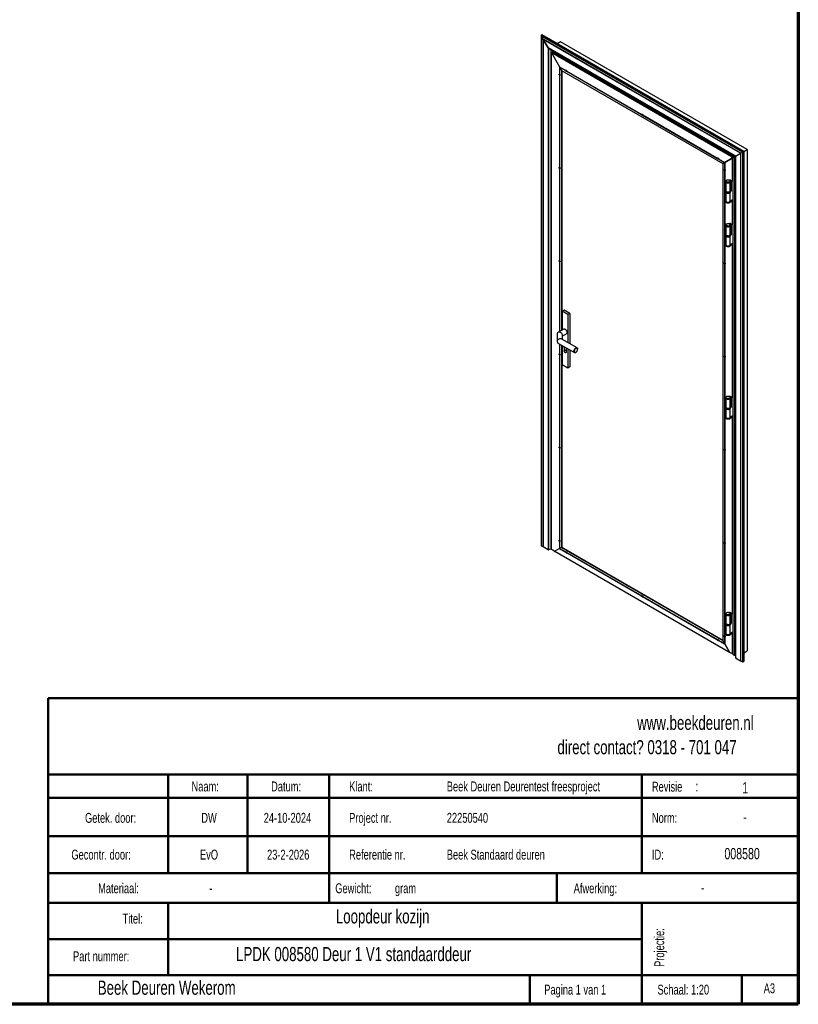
# Model space of a CAD drawing. Header units: millimetres. Extents: x 6 to 413, y 9 to 291.
# Tile 4 of 5: x 267 to 413, y 9 to 193. Entities that reach past the tile are written whole.
import ezdxf

# ---------------------------------------------------------------- set-up
doc = ezdxf.new("R2010")
doc.units = ezdxf.units.MM
doc.layers.add('FORMAT', color=7, linetype='Continuous')
doc.styles.add('SLDTEXTSTYLE0', font='TXT', dxfattribs={"width": 0.7})

# ---------------------------------------------------------------- blocks, each defined once
blk = doc.blocks.new('SW_NOTE_0')
at = {"color": 0, "linetype": 'Continuous', "lineweight": 0, "attachment_point": 1, "style": 'SLDTEXTSTYLE0'}
for s, insert, char_height in [('Revisie', (0, 2.39), 1.852), (':', (8.15, 2.44), 1.85)]:
    blk.add_mtext(s, dxfattribs=dict(at, insert=insert, char_height=char_height))
blk = doc.blocks.new('SW_NOTE_0_1')
at = {"color": 0, "linetype": 'Continuous', "lineweight": 0, "char_height": 1.852, "attachment_point": 1, "style": 'SLDTEXTSTYLE0'}
for s, insert in [('Gewicht:', (0, 2.39)), ('gram', (11.14, 2.39))]:
    blk.add_mtext(s, dxfattribs=dict(at, insert=insert))

msp = doc.modelspace()

# ---------------------------------------------------------------- linework, layer by layer
at = {"color": 7, "linetype": 'Continuous', "lineweight": 70}
for p, q in [((412.676, 290.847), (412.676, 8.797)), ((412.676, 8.797), (8.063, 8.797))]:
    msp.add_line(p, q, dxfattribs=at)
at = {"color": 7, "linetype": 'Continuous', "lineweight": 25}
for p, q in [((364.681, 189.596), (364.681, 94.409)), ((364.688, 189.621), (364.811, 189.796)), ((364.811, 189.796), (364.688, 189.621)), ((402.287, 167.916), (364.688, 189.621)), ((365.037, 188.955), (364.696, 189.547)), ((364.696, 189.547), (364.696, 94.389)), ((402.226, 167.881), (364.696, 189.547)), ((364.696, 189.547), (365.037, 188.955)), ((402.5, 168.039), (364.811, 189.796)), ((365.059, 188.943), (365.037, 188.955)), ((365.037, 188.955), (365.037, 94.191)), ((401.885, 167.684), (365.037, 188.955)), ((365.037, 188.955), (365.059, 188.943)), ((365.059, 188.918), (365.059, 188.943)), ((401.885, 167.684), (365.059, 188.943)), ((365.059, 188.943), (365.059, 188.918)), ((365.966, 187.347), (365.059, 188.918)), ((365.059, 188.918), (365.059, 94.179)), ((401.863, 167.671), (365.059, 188.918)), ((365.059, 188.918), (365.966, 187.347)), ((367.64, 188.163), (368.241, 188.51)), ((368.241, 188.51), (367.64, 188.163)), ((403.101, 168.386), (368.241, 188.51)), ((365.966, 187.347), (365.966, 93.655)), ((400.956, 167.147), (365.966, 187.347)), ((366.001, 187.31), (400.942, 167.139)), ((366.022, 187.297), (366.022, 93.65)), ((366.457, 187.047), (366.457, 93.767)), ((366.485, 187.03), (366.485, 93.764)), ((366.597, 186.581), (366.508, 186.53)), ((366.597, 186.581), (366.508, 186.53)), ((366.508, 186.53), (368.089, 183.793)), ((366.508, 186.53), (366.508, 93.791)), ((366.508, 186.53), (400.343, 166.998)), ((366.508, 186.53), (368.089, 183.793)), ((366.597, 186.581), (400.432, 167.049)), ((366.833, 186.661), (366.687, 186.913)), ((366.687, 186.913), (366.833, 186.661)), ((366.855, 186.648), (366.833, 186.661)), ((366.833, 186.661), (366.833, 186.444)), ((400.796, 167.055), (366.833, 186.661)), ((366.833, 186.661), (366.855, 186.648)), ((366.855, 186.624), (366.855, 186.648)), ((400.796, 167.055), (366.855, 186.648)), ((366.855, 186.648), (366.855, 186.624)), ((367.021, 186.336), (366.855, 186.624)), ((366.855, 186.624), (366.855, 186.432)), ((400.775, 167.042), (366.855, 186.624)), ((366.855, 186.624), (367.021, 186.336)), ((368.089, 183.793), (368.11, 183.781)), ((368.089, 183.793), (368.089, 182.457)), ((368.089, 183.793), (369.245, 183.125)), ((368.089, 183.793), (368.11, 183.781)), ((368.089, 182.246), (368.089, 165.052)), ((368.11, 183.781), (368.11, 183.756)), ((368.11, 183.781), (369.255, 183.119)), ((368.11, 183.781), (368.11, 183.756)), ((368.11, 183.756), (368.453, 183.162)), ((368.11, 183.756), (368.11, 182.445)), ((368.11, 183.756), (368.453, 183.162)), ((368.11, 183.756), (369.245, 183.101)), ((368.11, 182.234), (368.11, 182.245)), ((368.11, 182.234), (368.11, 165.04)), ((368.453, 183.162), (368.453, 134.604)), ((368.453, 183.162), (398.575, 165.773)), ((368.541, 183.111), (368.541, 134.655)), ((369.428, 183.02), (383.423, 174.941)), ((369.428, 182.995), (383.423, 174.916)), ((369.439, 183.013), (383.433, 174.935)), ((383.605, 174.835), (397.6, 166.756)), ((383.605, 174.811), (397.6, 166.732)), ((383.617, 174.829), (397.61, 166.75)), ((400.956, 167.147), (401.863, 167.671)), ((400.956, 167.147), (401.863, 167.671)), ((401.863, 167.671), (401.885, 167.684)), ((401.863, 167.671), (401.885, 167.684)), ((401.863, 167.671), (401.863, 72.932)), ((401.885, 167.684), (402.226, 167.881)), ((401.885, 167.684), (402.226, 167.881)), ((401.885, 167.684), (401.885, 72.92)), ((402.226, 167.881), (402.226, 72.723)), ((402.287, 167.916), (402.5, 168.039)), ((402.287, 167.916), (402.5, 168.039)), ((402.287, 167.916), (402.287, 72.718)), ((402.5, 168.039), (403.101, 168.386)), ((402.5, 168.039), (403.101, 168.386)), ((402.5, 168.039), (402.5, 72.789)), ((403.101, 168.386), (403.101, 74.769)), ((397.783, 166.651), (398.94, 165.983)), ((397.783, 166.626), (398.918, 165.971)), ((397.794, 166.644), (398.94, 165.983)), ((398.575, 165.773), (398.918, 165.971)), ((398.918, 165.971), (398.575, 165.773)), ((398.575, 165.773), (398.575, 76.708)), ((398.918, 165.971), (398.94, 165.983)), ((398.94, 165.983), (398.918, 165.971)), ((398.918, 165.971), (398.918, 164.659)), ((398.94, 165.983), (400.343, 166.793)), ((400.343, 166.793), (398.94, 165.983)), ((398.94, 165.983), (398.94, 165.983)), ((398.94, 165.983), (398.94, 164.647)), ((400.432, 167.049), (400.343, 166.998)), ((400.343, 166.793), (400.343, 166.998)), ((400.432, 166.844), (400.343, 166.793)), ((400.414, 166.834), (400.343, 166.793)), ((400.343, 166.793), (400.343, 162.486)), ((400.414, 166.834), (400.435, 166.846)), ((400.435, 166.846), (400.414, 166.834)), ((400.432, 166.844), (400.414, 166.834)), ((400.414, 166.834), (400.414, 162.527)), ((400.432, 166.844), (400.432, 167.049)), ((400.449, 166.855), (400.432, 166.865)), ((400.432, 166.848), (400.435, 166.846)), ((400.435, 166.846), (400.435, 74.177)), ((400.449, 166.855), (400.775, 167.042)), ((400.449, 166.855), (400.775, 167.042)), ((400.449, 166.855), (400.449, 74.157)), ((400.775, 167.042), (400.796, 167.055)), ((400.775, 167.042), (400.796, 167.055)), ((400.775, 167.042), (400.775, 73.969)), ((400.796, 167.055), (400.942, 167.139)), ((400.796, 167.055), (400.942, 167.139)), ((400.796, 167.055), (400.796, 73.957)), ((400.942, 167.139), (400.942, 73.476)), ((400.956, 167.147), (400.956, 73.456)), ((368.089, 164.842), (368.089, 147.648)), ((368.11, 164.829), (368.11, 164.841)), ((368.11, 164.829), (368.11, 147.636)), ((398.918, 164.448), (398.918, 147.255)), ((398.925, 164.652), (398.926, 164.66)), ((398.94, 164.448), (398.94, 164.436)), ((398.94, 164.436), (398.94, 147.243)), ((399.165, 162.486), (399.165, 162.364)), ((399.165, 162.364), (399.165, 160.629)), ((399.811, 162.669), (399.813, 162.67)), ((399.892, 162.716), (399.912, 162.727)), ((399.91, 162.603), (400.025, 162.67)), ((399.956, 162.71), (400.343, 162.486)), ((399.965, 162.364), (399.965, 162.486)), ((399.965, 160.629), (399.965, 162.364)), ((400.007, 162.578), (400.096, 162.629)), ((400.113, 162.517), (400.007, 162.578)), ((400.007, 162.578), (400.007, 160.68)), ((400.113, 162.517), (400.202, 162.568)), ((400.113, 162.517), (400.113, 160.618)), ((400.414, 162.527), (400.343, 162.486)), ((400.414, 163.017), (400.435, 163.029)), ((400.414, 162.894), (400.435, 162.906)), ((400.414, 162.813), (400.435, 162.825)), ((400.414, 162.69), (400.435, 162.702)), ((399.165, 160.629), (399.165, 160.465)), ((399.165, 160.465), (399.165, 158.73)), ((399.965, 160.655), (400.007, 160.68)), ((399.965, 160.465), (399.965, 160.629)), ((399.965, 160.533), (400.113, 160.618)), ((399.965, 158.73), (399.965, 160.465)), ((400.113, 160.618), (400.007, 160.68)), ((399.165, 158.73), (399.165, 158.608)), ((399.965, 158.798), (400.435, 159.069)), ((399.965, 158.608), (399.965, 158.73)), ((399.99, 158.812), (400.343, 158.608)), ((400.414, 158.648), (400.06, 158.853)), ((400.414, 158.648), (400.343, 158.608)), ((400.343, 158.608), (400.343, 154.321)), ((400.414, 158.648), (400.414, 154.362)), ((399.811, 154.503), (399.813, 154.504)), ((399.892, 154.55), (399.912, 154.562)), ((399.91, 154.438), (400.025, 154.504)), ((400.343, 154.321), (399.956, 154.544)), ((400.007, 154.413), (400.096, 154.464)), ((400.113, 154.351), (400.007, 154.413)), ((400.007, 154.413), (400.007, 152.514)), ((400.414, 154.851), (400.435, 154.863)), ((400.414, 154.729), (400.435, 154.741)), ((400.414, 154.647), (400.435, 154.659)), ((400.414, 154.525), (400.435, 154.537)), ((399.165, 154.321), (399.165, 154.198)), ((399.165, 154.198), (399.165, 152.463)), ((399.965, 154.198), (399.965, 154.321)), ((399.965, 152.463), (399.965, 154.198)), ((400.113, 154.351), (400.202, 154.402)), ((400.113, 154.351), (400.113, 152.453)), ((400.414, 154.362), (400.343, 154.321)), ((399.165, 152.463), (399.165, 152.3)), ((399.165, 152.3), (399.165, 150.565)), ((399.965, 152.49), (400.007, 152.514)), ((399.965, 152.3), (399.965, 152.463)), ((399.965, 152.367), (400.113, 152.453)), ((399.965, 150.565), (399.965, 152.3)), ((399.965, 150.632), (400.435, 150.903)), ((400.113, 152.453), (400.007, 152.514)), ((399.165, 150.565), (399.165, 150.442)), ((399.965, 150.442), (399.965, 150.565)), ((400.343, 150.442), (399.99, 150.646)), ((400.414, 150.483), (400.06, 150.687)), ((400.414, 150.483), (400.343, 150.442)), ((400.343, 150.442), (400.343, 122.118)), ((400.414, 150.483), (400.414, 122.159)), ((368.089, 147.437), (368.089, 134.394)), ((368.11, 147.425), (368.11, 147.436)), ((368.11, 147.425), (368.11, 134.406)), ((398.925, 147.247), (398.926, 147.255)), ((398.918, 147.044), (398.918, 129.85)), ((398.94, 147.043), (398.94, 147.032)), ((398.94, 147.032), (398.94, 129.838)), ((368.965, 138.405), (368.612, 138.201)), ((369.672, 137.589), (368.612, 138.201)), ((368.612, 138.201), (368.612, 134.696)), ((370.026, 137.793), (368.965, 138.405)), ((370.026, 137.793), (369.672, 137.589)), ((369.672, 137.589), (369.672, 132.328)), ((370.026, 137.793), (370.026, 132.124)), ((368.892, 134.858), (367.799, 134.227)), ((367.652, 133.973), (367.652, 132.509)), ((371.372, 131.347), (368.506, 133.002)), ((368.652, 133.565), (369.392, 133.992)), ((368.652, 132.917), (368.652, 133.734)), ((367.799, 132.256), (370.872, 130.481)), ((368.089, 132.088), (368.089, 130.243)), ((368.11, 132.076), (368.11, 130.231)), ((368.453, 131.878), (368.453, 94.098)), ((368.541, 131.827), (368.541, 94.149)), ((368.612, 131.786), (368.612, 128.199)), ((369.158, 131.471), (368.965, 131.359)), ((368.965, 131.359), (368.965, 130.771)), ((369.319, 130.975), (368.965, 130.771)), ((369.319, 131.378), (369.319, 131.155)), ((369.34, 131.167), (369.319, 131.155)), ((369.319, 131.155), (369.319, 130.567)), ((369.672, 131.174), (369.672, 127.586)), ((370.026, 130.97), (370.026, 127.791)), ((371.122, 130.506), (371.157, 130.527)), ((371.476, 131.078), (371.476, 131.118)), ((368.089, 130.032), (368.089, 112.839)), ((368.11, 130.02), (368.11, 130.032)), ((368.11, 130.02), (368.11, 112.827)), ((398.918, 129.639), (398.918, 112.446)), ((398.925, 129.843), (398.926, 129.851)), ((398.94, 129.639), (398.94, 129.627)), ((398.94, 129.627), (398.94, 112.433)), ((369.672, 127.586), (368.612, 128.199)), ((370.026, 127.791), (369.672, 127.586)), ((399.165, 122.118), (399.165, 121.996)), ((399.165, 121.996), (399.165, 120.261)), ((399.811, 122.301), (399.813, 122.302)), ((399.892, 122.348), (399.912, 122.359)), ((399.91, 122.236), (400.025, 122.302)), ((399.956, 122.342), (400.343, 122.118)), ((399.965, 121.996), (399.965, 122.118)), ((399.965, 120.261), (399.965, 121.996)), ((400.007, 122.21), (400.096, 122.261)), ((400.113, 122.149), (400.007, 122.21)), ((400.007, 122.21), (400.007, 120.312)), ((400.113, 122.149), (400.202, 122.2)), ((400.113, 122.149), (400.113, 120.251)), ((400.414, 122.159), (400.343, 122.118)), ((400.414, 122.649), (400.435, 122.661)), ((400.414, 122.527), (400.435, 122.539)), ((400.414, 122.445), (400.435, 122.457)), ((400.414, 122.322), (400.435, 122.334)), ((399.165, 120.261), (399.165, 120.097)), ((399.165, 120.097), (399.165, 118.362)), ((399.965, 120.288), (400.007, 120.312)), ((399.965, 120.097), (399.965, 120.261)), ((399.965, 120.165), (400.113, 120.251)), ((399.965, 118.362), (399.965, 120.097)), ((400.113, 120.251), (400.007, 120.312)), ((399.165, 118.362), (399.165, 118.24)), ((399.965, 118.43), (400.435, 118.701)), ((399.965, 118.24), (399.965, 118.362)), ((399.99, 118.444), (400.343, 118.24)), ((400.414, 118.281), (400.06, 118.485)), ((400.414, 118.281), (400.343, 118.24)), ((400.343, 118.24), (400.343, 81.751)), ((400.414, 118.281), (400.414, 81.791)), ((368.089, 112.628), (368.089, 95.434)), ((368.11, 112.616), (368.11, 112.627)), ((368.11, 112.616), (368.11, 95.422)), ((398.918, 112.235), (398.918, 95.041)), ((398.925, 112.438), (398.926, 112.446)), ((398.94, 112.234), (398.94, 112.223)), ((398.94, 112.223), (398.94, 95.029)), ((365.037, 94.191), (364.696, 94.389)), ((365.059, 94.191), (365.037, 94.191)), ((365.966, 93.655), (365.059, 94.179)), ((366.457, 93.767), (366.022, 93.65)), ((366.833, 93.563), (366.485, 93.764)), ((366.508, 93.791), (367.215, 93.383)), ((368.089, 93.888), (367.215, 93.383)), ((368.089, 93.888), (367.215, 93.383)), ((368.089, 95.223), (368.089, 93.888)), ((368.11, 93.9), (368.089, 93.888)), ((368.11, 93.9), (368.089, 93.888)), ((368.089, 93.888), (369.245, 93.22)), ((368.11, 95.211), (368.11, 95.223)), ((368.11, 95.211), (368.11, 93.9)), ((368.453, 94.098), (368.11, 93.9)), ((368.453, 94.098), (368.11, 93.9)), ((368.11, 93.9), (368.11, 93.9)), ((368.11, 93.9), (369.245, 93.244)), ((368.11, 93.9), (369.255, 93.239)), ((368.11, 93.9), (368.11, 93.9)), ((368.541, 94.149), (368.453, 94.098)), ((368.541, 94.149), (368.453, 94.098)), ((368.453, 94.098), (398.575, 76.708)), ((368.541, 94.149), (398.575, 76.81)), ((398.918, 94.83), (398.918, 77.637)), ((398.925, 95.034), (398.926, 95.041)), ((398.94, 94.829), (398.94, 94.818)), ((398.94, 94.818), (398.94, 77.624)), ((366.833, 93.604), (366.833, 93.563)), ((366.855, 93.563), (366.833, 93.563)), ((366.855, 93.591), (366.855, 93.551)), ((367.18, 93.363), (366.855, 93.551)), ((367.18, 93.404), (367.18, 93.363)), ((367.215, 93.383), (399.813, 74.565)), ((367.251, 93.363), (367.251, 93.363)), ((367.251, 93.363), (367.251, 93.363)), ((369.333, 93.283), (369.333, 93.287)), ((369.428, 93.139), (383.423, 85.06)), ((369.428, 93.114), (383.423, 85.035)), ((369.439, 93.132), (383.433, 85.054)), ((383.511, 85.099), (383.511, 85.103)), ((383.605, 84.954), (397.6, 76.875)), ((383.605, 84.93), (397.6, 76.851)), ((383.617, 84.948), (397.61, 76.87)), ((399.165, 81.751), (399.165, 81.628)), ((399.165, 81.628), (399.165, 79.893)), ((399.811, 81.933), (399.813, 81.934)), ((399.892, 81.98), (399.912, 81.991)), ((399.91, 81.868), (400.025, 81.934)), ((399.956, 81.974), (400.343, 81.751)), ((399.965, 81.628), (399.965, 81.751)), ((399.965, 79.893), (399.965, 81.628)), ((400.007, 81.842), (400.096, 81.894)), ((400.113, 81.781), (400.007, 81.842)), ((400.007, 81.842), (400.007, 79.944)), ((400.113, 81.781), (400.202, 81.832)), ((400.113, 81.781), (400.113, 79.883)), ((400.414, 81.791), (400.343, 81.751)), ((400.414, 82.281), (400.435, 82.293)), ((400.414, 82.159), (400.435, 82.171)), ((400.414, 82.077), (400.435, 82.089)), ((400.414, 81.955), (400.435, 81.967)), ((399.165, 79.893), (399.165, 79.73)), ((399.165, 79.73), (399.165, 77.995)), ((399.965, 79.92), (400.007, 79.944)), ((399.965, 79.73), (399.965, 79.893)), ((399.965, 79.797), (400.113, 79.883)), ((399.965, 77.995), (399.965, 79.73)), ((400.113, 79.883), (400.007, 79.944)), ((398.918, 77.426), (398.918, 76.114)), ((398.925, 77.629), (398.926, 77.637)), ((398.94, 77.425), (398.94, 77.413)), ((398.94, 77.413), (398.94, 76.078)), ((399.165, 77.995), (399.165, 77.872)), ((399.965, 78.062), (400.435, 78.333)), ((399.965, 77.872), (399.965, 77.995)), ((399.99, 78.076), (400.343, 77.872)), ((400.414, 77.913), (400.06, 78.117)), ((400.414, 77.913), (400.343, 77.872)), ((400.343, 77.872), (400.343, 74.259)), ((400.414, 77.913), (400.414, 74.3)), ((397.688, 76.914), (397.688, 76.918)), ((397.783, 76.77), (398.918, 76.114)), ((397.783, 76.745), (398.94, 76.078)), ((397.794, 76.763), (398.94, 76.102)), ((398.918, 76.114), (398.575, 76.708)), ((398.575, 76.708), (398.918, 76.114)), ((398.94, 76.102), (398.918, 76.114)), ((398.918, 76.114), (398.94, 76.102)), ((399.813, 74.565), (398.94, 76.078)), ((398.94, 76.078), (399.813, 74.565)), ((399.813, 74.565), (400.343, 74.259)), ((400.414, 74.3), (400.343, 74.259)), ((400.435, 74.924), (400.414, 74.912)), ((400.414, 74.912), (400.435, 74.924)), ((400.449, 74.157), (400.775, 73.969)), ((400.775, 73.969), (400.796, 73.969)), ((400.796, 73.957), (400.942, 73.873)), ((402.5, 74.422), (403.101, 74.769)), ((400.956, 73.456), (401.863, 72.932)), ((401.863, 72.932), (401.885, 72.932)), ((401.885, 72.92), (402.226, 72.723)), ((402.287, 72.718), (402.5, 72.789))]:
    msp.add_line(p, q, dxfattribs=at)
at = {"color": 7, "linetype": 'Continuous', "lineweight": 50}
for p, q in [((272.586, 65.963), (412.397, 65.963)), ((272.586, 65.963), (272.586, 8.797)), ((412.397, 51.71), (272.586, 51.71)), ((294.99, 51.71), (294.99, 33.256)), ((309.824, 51.71), (309.824, 33.256)), ((325.064, 27.735), (325.064, 51.71)), ((383.489, 51.71), (383.489, 33.256)), ((412.397, 47.341), (272.586, 47.341)), ((412.397, 40.21), (272.586, 40.21)), ((326.408, 33.256), (272.586, 33.256)), ((326.408, 33.256), (412.397, 33.256)), ((367.589, 27.735), (367.589, 33.256)), ((412.397, 27.735), (272.586, 27.735)), ((294.99, 27.735), (294.99, 14.207)), ((383.489, 27.735), (383.489, 8.797)), ((383.489, 20.971), (272.586, 20.971)), ((272.586, 14.207), (412.648, 14.207)), ((362.546, 8.927), (362.546, 14.207)), ((402.148, 8.927), (402.148, 14.207))]:
    msp.add_line(p, q, dxfattribs=at)
at = {"color": 7, "linetype": 'Continuous', "lineweight": 25, "flags": 128}
for points in [[(368.089, 182.246), (368.057, 182.276), (368.03, 182.315), (368.013, 182.357), (368.007, 182.399), (368.013, 182.433), (368.03, 182.456), (368.057, 182.464), (368.089, 182.457)], [(368.11, 182.445), (368.142, 182.415), (368.168, 182.376), (368.185, 182.334), (368.191, 182.292), (368.185, 182.258), (368.168, 182.235), (368.142, 182.227), (368.11, 182.234)], [(369.245, 183.125), (369.255, 183.156), (369.275, 183.175), (369.304, 183.178), (369.337, 183.166), (369.369, 183.14), (369.398, 183.104), (369.418, 183.062), (369.428, 183.02)], [(369.428, 182.995), (369.418, 182.964), (369.398, 182.945), (369.369, 182.942), (369.337, 182.954), (369.304, 182.98), (369.275, 183.016), (369.255, 183.058), (369.245, 183.101)], [(383.423, 174.941), (383.432, 174.972), (383.453, 174.99), (383.481, 174.994), (383.514, 174.982), (383.547, 174.956), (383.575, 174.92), (383.596, 174.877), (383.605, 174.835)], [(383.605, 174.811), (383.596, 174.78), (383.575, 174.761), (383.547, 174.757), (383.514, 174.769), (383.481, 174.795), (383.453, 174.832), (383.432, 174.874), (383.423, 174.916)], [(397.6, 166.756), (397.61, 166.787), (397.63, 166.806), (397.659, 166.809), (397.692, 166.797), (397.724, 166.771), (397.753, 166.735), (397.773, 166.693), (397.783, 166.651)], [(397.783, 166.626), (397.773, 166.595), (397.753, 166.577), (397.724, 166.573), (397.692, 166.585), (397.659, 166.611), (397.63, 166.647), (397.61, 166.689), (397.6, 166.732)], [(368.089, 164.842), (368.057, 164.871), (368.03, 164.91), (368.013, 164.953), (368.007, 164.994), (368.013, 165.028), (368.03, 165.051), (368.057, 165.06), (368.089, 165.052)], [(368.11, 165.04), (368.142, 165.011), (368.168, 164.972), (368.185, 164.929), (368.191, 164.888), (368.185, 164.854), (368.168, 164.831), (368.142, 164.822), (368.11, 164.829)], [(398.918, 164.448), (398.887, 164.478), (398.86, 164.517), (398.843, 164.56), (398.837, 164.601), (398.843, 164.635), (398.86, 164.658), (398.887, 164.666), (398.918, 164.659)], [(398.94, 164.647), (398.971, 164.617), (398.998, 164.579), (399.015, 164.536), (399.021, 164.495), (399.015, 164.46), (398.998, 164.438), (398.971, 164.429), (398.94, 164.436)], [(399.165, 162.364), (399.166, 162.35), (399.18, 162.302), (399.21, 162.257), (399.257, 162.217), (399.317, 162.183), (399.387, 162.157), (399.466, 162.14), (399.549, 162.133), (399.633, 162.136), (399.714, 162.149), (399.788, 162.172), (399.852, 162.203), (399.904, 162.241), (399.941, 162.284), (399.961, 162.331), (399.965, 162.364)], [(399.283, 162.323), (399.228, 162.362), (399.19, 162.407), (399.169, 162.455), (399.167, 162.505), (399.183, 162.554), (399.217, 162.6), (399.268, 162.64), (399.332, 162.674), (399.407, 162.698), (399.49, 162.713), (399.576, 162.717), (399.662, 162.71), (399.743, 162.693), (399.816, 162.666), (399.877, 162.631), (399.924, 162.589), (399.954, 162.542), (399.965, 162.492), (399.958, 162.443), (399.933, 162.395), (399.89, 162.351), (399.832, 162.314), (399.762, 162.285), (399.683, 162.265), (399.598, 162.256), (399.511, 162.257), (399.427, 162.269), (399.35, 162.292), (399.283, 162.323)], [(399.965, 162.364), (399.958, 162.32), (399.933, 162.272), (399.89, 162.229), (399.832, 162.192), (399.762, 162.163), (399.683, 162.143), (399.598, 162.134), (399.511, 162.135), (399.427, 162.147), (399.35, 162.169), (399.283, 162.2)], [(399.819, 162.665), (399.825, 162.684), (399.838, 162.705), (399.856, 162.72), (399.877, 162.727), (399.902, 162.728), (399.928, 162.722), (399.956, 162.71)], [(399.898, 162.729), (399.896, 162.725), (399.89, 162.707)], [(399.165, 160.629), (399.166, 160.615), (399.18, 160.567), (399.21, 160.522), (399.257, 160.482), (399.317, 160.448), (399.387, 160.422), (399.466, 160.405), (399.549, 160.398), (399.633, 160.401), (399.714, 160.414), (399.788, 160.437), (399.852, 160.468), (399.904, 160.506), (399.941, 160.549), (399.961, 160.596), (399.965, 160.629)], [(399.165, 160.465), (399.166, 160.456), (399.178, 160.408), (399.207, 160.362), (399.252, 160.322), (399.311, 160.287), (399.381, 160.26), (399.459, 160.243), (399.542, 160.235), (399.626, 160.237), (399.707, 160.249), (399.782, 160.271), (399.847, 160.301), (399.9, 160.339), (399.938, 160.382), (399.96, 160.429), (399.965, 160.465)], [(399.965, 160.629), (399.958, 160.585), (399.933, 160.537), (399.89, 160.494), (399.832, 160.457), (399.762, 160.427), (399.683, 160.408), (399.598, 160.398), (399.511, 160.4), (399.427, 160.412), (399.35, 160.434), (399.283, 160.465)], [(399.965, 160.465), (399.958, 160.422), (399.933, 160.374), (399.89, 160.33), (399.832, 160.293), (399.762, 160.264), (399.683, 160.244), (399.598, 160.235), (399.511, 160.236), (399.427, 160.248), (399.35, 160.271), (399.283, 160.302)], [(399.165, 158.73), (399.166, 158.721), (399.178, 158.673), (399.207, 158.627), (399.252, 158.586), (399.311, 158.552), (399.381, 158.525), (399.459, 158.507), (399.542, 158.5), (399.626, 158.502), (399.707, 158.514), (399.782, 158.536), (399.847, 158.566), (399.9, 158.604), (399.938, 158.647), (399.96, 158.694), (399.965, 158.73)], [(399.965, 158.73), (399.958, 158.687), (399.933, 158.639), (399.89, 158.595), (399.832, 158.558), (399.762, 158.529), (399.683, 158.509), (399.598, 158.5), (399.511, 158.501), (399.427, 158.513), (399.35, 158.535), (399.283, 158.567)], [(399.965, 158.608), (399.958, 158.564), (399.933, 158.516), (399.89, 158.473), (399.832, 158.436), (399.762, 158.407), (399.683, 158.387), (399.598, 158.377), (399.511, 158.379), (399.427, 158.391), (399.35, 158.413), (399.283, 158.444)], [(399.283, 154.157), (399.228, 154.196), (399.19, 154.241), (399.169, 154.29), (399.167, 154.339), (399.183, 154.389), (399.217, 154.434), (399.268, 154.475), (399.332, 154.508), (399.407, 154.533), (399.49, 154.548), (399.576, 154.552), (399.662, 154.545), (399.743, 154.528), (399.816, 154.501), (399.877, 154.465), (399.924, 154.423), (399.954, 154.376), (399.965, 154.327), (399.958, 154.277), (399.933, 154.229), (399.89, 154.186), (399.832, 154.149), (399.762, 154.12), (399.683, 154.1), (399.598, 154.091), (399.511, 154.092), (399.427, 154.104), (399.35, 154.126), (399.283, 154.157)], [(399.956, 154.544), (399.928, 154.557), (399.902, 154.563), (399.877, 154.562), (399.856, 154.554), (399.838, 154.54), (399.825, 154.519), (399.819, 154.499)], [(399.898, 154.563), (399.896, 154.56), (399.89, 154.542)], [(399.165, 154.198), (399.166, 154.185), (399.18, 154.137), (399.21, 154.092), (399.257, 154.051), (399.317, 154.017), (399.387, 153.991), (399.466, 153.975), (399.549, 153.968), (399.633, 153.971), (399.714, 153.984), (399.788, 154.006), (399.852, 154.037), (399.904, 154.075), (399.941, 154.119), (399.961, 154.166), (399.965, 154.198)], [(399.965, 154.198), (399.958, 154.155), (399.933, 154.107), (399.89, 154.064), (399.832, 154.026), (399.762, 153.997), (399.683, 153.978), (399.598, 153.968), (399.511, 153.969), (399.427, 153.982), (399.35, 154.004), (399.283, 154.035)], [(399.165, 152.463), (399.166, 152.449), (399.18, 152.402), (399.21, 152.357), (399.257, 152.316), (399.317, 152.282), (399.387, 152.256), (399.466, 152.239), (399.549, 152.232), (399.633, 152.236), (399.714, 152.249), (399.788, 152.271), (399.852, 152.302), (399.904, 152.34), (399.941, 152.384), (399.961, 152.431), (399.965, 152.463)], [(399.165, 152.3), (399.166, 152.29), (399.178, 152.242), (399.207, 152.197), (399.252, 152.156), (399.311, 152.122), (399.381, 152.095), (399.459, 152.077), (399.542, 152.069), (399.626, 152.072), (399.707, 152.084), (399.782, 152.106), (399.847, 152.136), (399.9, 152.173), (399.938, 152.217), (399.96, 152.263), (399.965, 152.3)], [(399.965, 152.463), (399.958, 152.42), (399.933, 152.372), (399.89, 152.328), (399.832, 152.291), (399.762, 152.262), (399.683, 152.242), (399.598, 152.233), (399.511, 152.234), (399.427, 152.246), (399.35, 152.269), (399.283, 152.3)], [(399.965, 152.3), (399.958, 152.256), (399.933, 152.209), (399.89, 152.165), (399.832, 152.128), (399.762, 152.099), (399.683, 152.079), (399.598, 152.07), (399.511, 152.071), (399.427, 152.083), (399.35, 152.105), (399.283, 152.137)], [(399.165, 150.565), (399.166, 150.555), (399.178, 150.507), (399.207, 150.462), (399.252, 150.421), (399.311, 150.386), (399.381, 150.36), (399.459, 150.342), (399.542, 150.334), (399.626, 150.336), (399.707, 150.349), (399.782, 150.37), (399.847, 150.401), (399.9, 150.438), (399.938, 150.481), (399.96, 150.528), (399.965, 150.565)], [(399.965, 150.565), (399.958, 150.521), (399.933, 150.473), (399.89, 150.43), (399.832, 150.393), (399.762, 150.364), (399.683, 150.344), (399.598, 150.334), (399.511, 150.336), (399.427, 150.348), (399.35, 150.37), (399.283, 150.401)], [(399.965, 150.442), (399.958, 150.399), (399.933, 150.351), (399.89, 150.307), (399.832, 150.27), (399.762, 150.241), (399.683, 150.221), (399.598, 150.212), (399.511, 150.213), (399.427, 150.225), (399.35, 150.248), (399.283, 150.279)], [(368.089, 147.437), (368.057, 147.467), (368.03, 147.505), (368.013, 147.548), (368.007, 147.589), (368.013, 147.624), (368.03, 147.647), (368.057, 147.655), (368.089, 147.648)], [(368.11, 147.636), (368.142, 147.606), (368.168, 147.567), (368.185, 147.525), (368.191, 147.483), (368.185, 147.449), (368.168, 147.426), (368.142, 147.418), (368.11, 147.425)], [(398.918, 147.044), (398.887, 147.074), (398.86, 147.112), (398.843, 147.155), (398.837, 147.196), (398.843, 147.231), (398.86, 147.253), (398.887, 147.262), (398.918, 147.255)], [(398.94, 147.243), (398.971, 147.213), (398.998, 147.174), (399.015, 147.131), (399.021, 147.09), (399.015, 147.056), (398.998, 147.033), (398.971, 147.025), (398.94, 147.032)], [(368.892, 134.858), (368.937, 134.876), (368.995, 134.881), (369.059, 134.87), (369.125, 134.842), (369.192, 134.8), (369.258, 134.744), (369.319, 134.676), (369.374, 134.6), (369.42, 134.517), (369.456, 134.431), (369.481, 134.344), (369.494, 134.261), (369.494, 134.183), (369.481, 134.114), (369.456, 134.056), (369.42, 134.012), (369.392, 133.992)], [(369.319, 130.567), (369.312, 130.513), (369.291, 130.473), (369.258, 130.448), (369.216, 130.441), (369.167, 130.452), (369.117, 130.481), (369.069, 130.525), (369.026, 130.581), (368.993, 130.644), (368.972, 130.709), (368.965, 130.771)], [(371.122, 130.506), (371.088, 130.489), (371.022, 130.465), (370.96, 130.458), (370.903, 130.467), (370.855, 130.493), (370.816, 130.533), (370.788, 130.588), (370.772, 130.654), (370.769, 130.73), (370.778, 130.812), (370.8, 130.898), (370.834, 130.985), (370.878, 131.069), (370.931, 131.147), (370.991, 131.217), (371.055, 131.277), (371.122, 131.323), (371.122, 131.323)], [(371.157, 131.261), (371.093, 131.217), (371.032, 131.159), (370.976, 131.091), (370.927, 131.014), (370.887, 130.932), (370.859, 130.849), (370.843, 130.768), (370.84, 130.692), (370.849, 130.624), (370.872, 130.567), (370.906, 130.524), (370.95, 130.495), (371.003, 130.483), (371.062, 130.488), (371.125, 130.51), (371.19, 130.547), (371.253, 130.598), (371.312, 130.662), (371.365, 130.735), (371.409, 130.814), (371.443, 130.897), (371.465, 130.98), (371.475, 131.059), (371.472, 131.131), (371.456, 131.194), (371.427, 131.244), (371.388, 131.28), (371.339, 131.3), (371.283, 131.304), (371.221, 131.291), (371.157, 131.261)], [(371.122, 131.323), (371.189, 131.354), (371.253, 131.369), (371.313, 131.368), (371.366, 131.351), (371.41, 131.317), (371.444, 131.27), (371.466, 131.209), (371.475, 131.138), (371.476, 131.118)], [(368.089, 130.032), (368.057, 130.062), (368.03, 130.101), (368.013, 130.144), (368.007, 130.185), (368.013, 130.219), (368.03, 130.242), (368.057, 130.25), (368.089, 130.243)], [(368.11, 130.231), (368.142, 130.201), (368.168, 130.163), (368.185, 130.12), (368.191, 130.079), (368.185, 130.044), (368.168, 130.022), (368.142, 130.013), (368.11, 130.02)], [(398.918, 129.639), (398.887, 129.669), (398.86, 129.708), (398.843, 129.75), (398.837, 129.792), (398.843, 129.826), (398.86, 129.849), (398.887, 129.857), (398.918, 129.85)], [(398.94, 129.838), (398.971, 129.808), (398.998, 129.77), (399.015, 129.727), (399.021, 129.686), (399.015, 129.651), (398.998, 129.628), (398.971, 129.62), (398.94, 129.627)], [(399.165, 121.996), (399.166, 121.982), (399.18, 121.935), (399.21, 121.889), (399.257, 121.849), (399.317, 121.815), (399.387, 121.789), (399.466, 121.772), (399.549, 121.765), (399.633, 121.768), (399.714, 121.781), (399.788, 121.804), (399.852, 121.835), (399.904, 121.873), (399.941, 121.917), (399.961, 121.964), (399.965, 121.996)], [(399.283, 121.955), (399.228, 121.994), (399.19, 122.039), (399.169, 122.087), (399.167, 122.137), (399.183, 122.186), (399.217, 122.232), (399.268, 122.273), (399.332, 122.306), (399.407, 122.331), (399.49, 122.345), (399.576, 122.349), (399.662, 122.342), (399.743, 122.325), (399.816, 122.298), (399.877, 122.263), (399.924, 122.221), (399.954, 122.174), (399.965, 122.125), (399.958, 122.075), (399.933, 122.027), (399.89, 121.984), (399.832, 121.947), (399.762, 121.917), (399.683, 121.898), (399.598, 121.888), (399.511, 121.89), (399.427, 121.902), (399.35, 121.924), (399.283, 121.955)], [(399.965, 121.996), (399.958, 121.952), (399.933, 121.905), (399.89, 121.861), (399.832, 121.824), (399.762, 121.795), (399.683, 121.775), (399.598, 121.766), (399.511, 121.767), (399.427, 121.779), (399.35, 121.801), (399.283, 121.833)], [(399.819, 122.297), (399.825, 122.317), (399.838, 122.337), (399.856, 122.352), (399.877, 122.36), (399.902, 122.361), (399.928, 122.355), (399.956, 122.342)], [(399.898, 122.361), (399.896, 122.357), (399.89, 122.339)], [(399.165, 120.261), (399.166, 120.247), (399.18, 120.199), (399.21, 120.154), (399.257, 120.114), (399.317, 120.08), (399.387, 120.054), (399.466, 120.037), (399.549, 120.03), (399.633, 120.033), (399.714, 120.046), (399.788, 120.069), (399.852, 120.1), (399.904, 120.138), (399.941, 120.182), (399.961, 120.229), (399.965, 120.261)], [(399.165, 120.097), (399.166, 120.088), (399.178, 120.04), (399.207, 119.995), (399.252, 119.954), (399.311, 119.919), (399.381, 119.893), (399.459, 119.875), (399.542, 119.867), (399.626, 119.869), (399.707, 119.881), (399.782, 119.903), (399.847, 119.934), (399.9, 119.971), (399.938, 120.014), (399.96, 120.061), (399.965, 120.097)], [(399.965, 120.261), (399.958, 120.217), (399.933, 120.17), (399.89, 120.126), (399.832, 120.089), (399.762, 120.06), (399.683, 120.04), (399.598, 120.031), (399.511, 120.032), (399.427, 120.044), (399.35, 120.066), (399.283, 120.097)], [(399.965, 120.097), (399.958, 120.054), (399.933, 120.006), (399.89, 119.963), (399.832, 119.926), (399.762, 119.896), (399.683, 119.877), (399.598, 119.867), (399.511, 119.869), (399.427, 119.881), (399.35, 119.903), (399.283, 119.934)], [(399.165, 118.362), (399.166, 118.353), (399.178, 118.305), (399.207, 118.26), (399.252, 118.219), (399.311, 118.184), (399.381, 118.157), (399.459, 118.14), (399.542, 118.132), (399.626, 118.134), (399.707, 118.146), (399.782, 118.168), (399.847, 118.198), (399.9, 118.236), (399.938, 118.279), (399.96, 118.326), (399.965, 118.362)], [(399.965, 118.362), (399.958, 118.319), (399.933, 118.271), (399.89, 118.228), (399.832, 118.19), (399.762, 118.161), (399.683, 118.142), (399.598, 118.132), (399.511, 118.134), (399.427, 118.146), (399.35, 118.168), (399.283, 118.199)], [(399.965, 118.24), (399.958, 118.196), (399.933, 118.149), (399.89, 118.105), (399.832, 118.068), (399.762, 118.039), (399.683, 118.019), (399.598, 118.01), (399.511, 118.011), (399.427, 118.023), (399.35, 118.045), (399.283, 118.077)], [(368.089, 112.628), (368.057, 112.657), (368.03, 112.696), (368.013, 112.739), (368.007, 112.78), (368.013, 112.815), (368.03, 112.837), (368.057, 112.846), (368.089, 112.839)], [(368.11, 112.827), (368.142, 112.797), (368.168, 112.758), (368.185, 112.715), (368.191, 112.674), (368.185, 112.64), (368.168, 112.617), (368.142, 112.609), (368.11, 112.616)], [(398.918, 112.235), (398.887, 112.264), (398.86, 112.303), (398.843, 112.346), (398.837, 112.387), (398.843, 112.421), (398.86, 112.444), (398.887, 112.453), (398.918, 112.446)], [(398.94, 112.433), (398.971, 112.404), (398.998, 112.365), (399.015, 112.322), (399.021, 112.281), (399.015, 112.247), (398.998, 112.224), (398.971, 112.215), (398.94, 112.223)], [(368.089, 95.223), (368.057, 95.253), (368.03, 95.292), (368.013, 95.334), (368.007, 95.376), (368.013, 95.41), (368.03, 95.433), (368.057, 95.441), (368.089, 95.434)], [(368.11, 95.422), (368.142, 95.392), (368.168, 95.354), (368.185, 95.311), (368.191, 95.27), (368.185, 95.235), (368.168, 95.212), (368.142, 95.204), (368.11, 95.211)], [(398.918, 94.83), (398.887, 94.86), (398.86, 94.899), (398.843, 94.941), (398.837, 94.983), (398.843, 95.017), (398.86, 95.04), (398.887, 95.048), (398.918, 95.041)], [(398.94, 95.029), (398.971, 94.999), (398.998, 94.96), (399.015, 94.918), (399.021, 94.876), (399.015, 94.842), (398.998, 94.819), (398.971, 94.811), (398.94, 94.818)], [(369.245, 93.244), (369.255, 93.275), (369.275, 93.294), (369.304, 93.297), (369.337, 93.285), (369.369, 93.26), (369.398, 93.223), (369.418, 93.181), (369.428, 93.139)], [(369.245, 93.22), (369.255, 93.177), (369.275, 93.135), (369.304, 93.099), (369.337, 93.073), (369.369, 93.061), (369.398, 93.065), (369.418, 93.083), (369.428, 93.114)], [(383.423, 85.06), (383.432, 85.091), (383.453, 85.109), (383.481, 85.113), (383.514, 85.101), (383.547, 85.075), (383.575, 85.039), (383.596, 84.997), (383.605, 84.954)], [(383.423, 85.035), (383.432, 84.993), (383.453, 84.951), (383.481, 84.915), (383.514, 84.889), (383.547, 84.877), (383.575, 84.88), (383.596, 84.899), (383.605, 84.93)], [(399.165, 81.628), (399.166, 81.615), (399.18, 81.567), (399.21, 81.522), (399.257, 81.481), (399.317, 81.447), (399.387, 81.421), (399.466, 81.404), (399.549, 81.397), (399.633, 81.401), (399.714, 81.414), (399.788, 81.436), (399.852, 81.467), (399.904, 81.505), (399.941, 81.549), (399.961, 81.596), (399.965, 81.628)], [(399.283, 81.587), (399.228, 81.626), (399.19, 81.671), (399.169, 81.719), (399.167, 81.769), (399.183, 81.818), (399.217, 81.864), (399.268, 81.905), (399.332, 81.938), (399.407, 81.963), (399.49, 81.977), (399.576, 81.981), (399.662, 81.975), (399.743, 81.958), (399.816, 81.931), (399.877, 81.895), (399.924, 81.853), (399.954, 81.806), (399.965, 81.757), (399.958, 81.707), (399.933, 81.659), (399.89, 81.616), (399.832, 81.579), (399.762, 81.55), (399.683, 81.53), (399.598, 81.521), (399.511, 81.522), (399.427, 81.534), (399.35, 81.556), (399.283, 81.587)], [(399.965, 81.628), (399.958, 81.585), (399.933, 81.537), (399.89, 81.493), (399.832, 81.456), (399.762, 81.427), (399.683, 81.407), (399.598, 81.398), (399.511, 81.399), (399.427, 81.411), (399.35, 81.434), (399.283, 81.465)], [(399.819, 81.929), (399.825, 81.949), (399.838, 81.969), (399.856, 81.984), (399.877, 81.992), (399.902, 81.993), (399.928, 81.987), (399.956, 81.974)], [(399.898, 81.993), (399.896, 81.99), (399.89, 81.972)], [(399.165, 79.893), (399.166, 79.879), (399.18, 79.832), (399.21, 79.787), (399.257, 79.746), (399.317, 79.712), (399.387, 79.686), (399.466, 79.669), (399.549, 79.662), (399.633, 79.665), (399.714, 79.679), (399.788, 79.701), (399.852, 79.732), (399.904, 79.77), (399.941, 79.814), (399.961, 79.861), (399.965, 79.893)], [(399.165, 79.73), (399.166, 79.72), (399.178, 79.672), (399.207, 79.627), (399.252, 79.586), (399.311, 79.552), (399.381, 79.525), (399.459, 79.507), (399.542, 79.499), (399.626, 79.501), (399.707, 79.514), (399.782, 79.536), (399.847, 79.566), (399.9, 79.603), (399.938, 79.647), (399.96, 79.693), (399.965, 79.73)], [(399.965, 79.893), (399.958, 79.85), (399.933, 79.802), (399.89, 79.758), (399.832, 79.721), (399.762, 79.692), (399.683, 79.672), (399.598, 79.663), (399.511, 79.664), (399.427, 79.676), (399.35, 79.698), (399.283, 79.73)], [(399.965, 79.73), (399.958, 79.686), (399.933, 79.638), (399.89, 79.595), (399.832, 79.558), (399.762, 79.529), (399.683, 79.509), (399.598, 79.5), (399.511, 79.501), (399.427, 79.513), (399.35, 79.535), (399.283, 79.566)], [(398.918, 77.426), (398.887, 77.455), (398.86, 77.494), (398.843, 77.537), (398.837, 77.578), (398.843, 77.612), (398.86, 77.635), (398.887, 77.644), (398.918, 77.637)], [(398.94, 77.624), (398.971, 77.595), (398.998, 77.556), (399.015, 77.513), (399.021, 77.472), (399.015, 77.438), (398.998, 77.415), (398.971, 77.406), (398.94, 77.413)], [(399.165, 77.995), (399.166, 77.985), (399.178, 77.937), (399.207, 77.892), (399.252, 77.851), (399.311, 77.816), (399.381, 77.79), (399.459, 77.772), (399.542, 77.764), (399.626, 77.766), (399.707, 77.779), (399.782, 77.8), (399.847, 77.831), (399.9, 77.868), (399.938, 77.911), (399.96, 77.958), (399.965, 77.995)], [(399.965, 77.995), (399.958, 77.951), (399.933, 77.903), (399.89, 77.86), (399.832, 77.823), (399.762, 77.794), (399.683, 77.774), (399.598, 77.764), (399.511, 77.766), (399.427, 77.778), (399.35, 77.8), (399.283, 77.831)], [(399.965, 77.872), (399.958, 77.829), (399.933, 77.781), (399.89, 77.737), (399.832, 77.7), (399.762, 77.671), (399.683, 77.651), (399.598, 77.642), (399.511, 77.643), (399.427, 77.655), (399.35, 77.678), (399.283, 77.709)], [(397.6, 76.875), (397.61, 76.906), (397.63, 76.925), (397.659, 76.928), (397.692, 76.916), (397.724, 76.891), (397.753, 76.854), (397.773, 76.812), (397.783, 76.77)], [(397.6, 76.851), (397.61, 76.808), (397.63, 76.766), (397.659, 76.73), (397.692, 76.704), (397.724, 76.692), (397.753, 76.696), (397.773, 76.714), (397.783, 76.745)]]:
    msp.add_lwpolyline(points, dxfattribs=at)
at = {"color": 7, "linetype": 'Continuous', "lineweight": 25}
for centre, radius, start, end in [((368.289, 182.455), 0.193, 179.26023, 239.48347), ((369.522, 183.167), 0.189, 179.6846, 241.55835), ((383.699, 174.983), 0.189, 179.6846, 241.55835), ((397.877, 166.798), 0.189, 179.6846, 241.55835), ((368.289, 165.05), 0.193, 179.26023, 239.48347), ((399.12, 164.658), 0.195, 181.93784, 239.31115), ((399.362, 162.381), 0.198, 185.13029, 246.18985), ((399.362, 160.646), 0.198, 185.13029, 246.18985), ((399.362, 160.483), 0.198, 185.13029, 246.18985), ((399.362, 158.748), 0.198, 185.13029, 246.18985), ((399.362, 158.625), 0.198, 185.13029, 246.18985), ((399.362, 154.216), 0.198, 185.13029, 246.18985), ((399.362, 152.481), 0.198, 185.13029, 246.18985), ((399.362, 152.317), 0.198, 185.13029, 246.18985), ((399.362, 150.582), 0.198, 185.13029, 246.18985), ((399.362, 150.46), 0.198, 185.13029, 246.18985), ((368.289, 147.646), 0.193, 179.26023, 239.48347), ((399.12, 147.254), 0.195, 181.93784, 239.31115), ((369.427, 131.659), 0.551, 182.72929, 213.03013), ((369.226, 131.311), 0.182, 300.70537, 4.8814), ((368.289, 130.241), 0.193, 179.26023, 239.48347), ((399.12, 129.849), 0.195, 181.93784, 239.31115), ((399.362, 122.014), 0.198, 185.13029, 246.18985), ((399.362, 120.278), 0.198, 185.13029, 246.18985), ((399.362, 120.115), 0.198, 185.13029, 246.18985), ((399.362, 118.38), 0.198, 185.13029, 246.18985), ((399.362, 118.258), 0.198, 185.13029, 246.18985), ((368.289, 112.837), 0.193, 179.26023, 239.48347), ((399.12, 112.445), 0.195, 181.93784, 239.31115), ((364.706, 94.411), 0.0247, 185.1618, 246.15834), ((366.467, 93.729), 0.0391, 62.89682, 105.47878), ((368.289, 95.432), 0.193, 179.26023, 239.48347), ((399.12, 95.04), 0.195, 181.93784, 239.31115), ((366.001, 93.725), 0.0782, 242.89682, 285.47878), ((367.215, 93.431), 0.0769, 242.60967, 297.39033), ((369.527, 93.29), 0.194, 181.81629, 240.68162), ((383.704, 85.105), 0.194, 181.81629, 240.68162), ((399.362, 81.646), 0.198, 185.13029, 246.18985), ((399.362, 79.911), 0.198, 185.13029, 246.18985), ((399.362, 79.747), 0.198, 185.13029, 246.18985), ((399.12, 77.636), 0.195, 181.93784, 239.31115), ((399.362, 78.012), 0.198, 185.13029, 246.18985), ((399.362, 77.89), 0.198, 185.13029, 246.18985), ((397.882, 76.921), 0.194, 181.81629, 240.68162), ((400.46, 74.18), 0.0251, 185.6948, 245.62534), ((400.966, 73.478), 0.0246, 185.02151, 246.29863), ((402.262, 72.793), 0.0784, 242.93848, 288.36912)]:
    msp.add_arc(centre, radius, start, end, dxfattribs=at)
for centre, major_axis, ratio, start_param, end_param in [((364.731, 189.567), (-0.0354, 0.0612), 0.5773346, 0.2617588, 1.5707557), ((364.731, 189.567), (-0.0354, 0.0612), 0.5773346, 0.2617588, 1.5707557), ((366.001, 187.367), (-0.0354, 0.0612), 0.5773346, 1.5707557, 2.3562351), ((366.001, 187.367), (-0.0354, 0.0612), 0.5773346, 1.5707557, 2.3562351), ((368.11, 182.352), (0.184, 0), 0.5773815, 1.5707963, 1.6864385), ((368.11, 182.352), (0.184, 0), 0.5773815, 4.5967468, 4.712389), ((369.347, 183.066), (0.13, -0.075), 0.0000704, 3.8113893, 3.9270314), ((369.347, 183.066), (0.092, 0.159), 0.5773346, 1.570837, 1.6864792), ((369.347, 183.066), (0.13, -0.075), 0.0000704, 0.7854388, 0.901081), ((369.347, 183.066), (0.092, 0.159), 0.5773346, 4.5967874, 4.7124296), ((383.525, 174.882), (0.13, -0.075), 0.0000704, 3.8113893, 3.9270315), ((383.525, 174.882), (0.092, 0.159), 0.5773346, 1.570837, 1.6864792), ((383.525, 174.882), (0.13, -0.075), 0.0000704, 0.7854388, 0.901081), ((383.525, 174.882), (0.092, 0.159), 0.5773346, 4.5967874, 4.7124296), ((402.262, 167.901), (0.05, 0.0289), 0.0000704, 1.0471569, 2.3561539), ((402.262, 167.901), (0.05, 0.0289), 0.0000704, 1.0471569, 2.3561539), ((397.702, 166.697), (0.13, -0.075), 0.0000704, 3.8113893, 3.9270315), ((397.702, 166.697), (0.092, 0.159), 0.5773346, 1.570837, 1.6864792), ((397.702, 166.697), (0.13, -0.075), 0.0000704, 0.7854388, 0.901081), ((397.702, 166.697), (0.092, 0.159), 0.5773346, 4.5967874, 4.7124296), ((400.485, 166.875), (0.05, 0.0289), 0.0000704, 2.3561538, 3.141552), ((400.485, 166.875), (0.05, 0.0289), 0.0000704, 2.3561539, 3.1416333), ((400.992, 167.168), (0.05, 0.0289), 0.0000704, 2.3561539, 3.141552), ((400.992, 167.168), (0.05, 0.0289), 0.0000704, 2.3561539, 3.1416333), ((368.11, 164.947), (0.184, 0), 0.5773815, 1.5707963, 1.6864385), ((368.11, 164.947), (0.184, 0), 0.5773815, 4.5967468, 4.712389), ((398.94, 164.554), (0.184, 0), 0.5773815, 1.5707963, 1.6864385), ((398.94, 164.554), (0.184, 0), 0.5773815, 4.5967468, 4.712389), ((368.11, 147.542), (0.184, 0), 0.5773815, 1.5707963, 1.6864385), ((368.11, 147.542), (0.184, 0), 0.5773815, 4.5967468, 4.712389), ((398.94, 147.149), (0.184, 0), 0.5773815, 1.5707963, 1.6864385), ((398.94, 147.149), (0.184, 0), 0.5773815, 4.5967468, 4.712389), ((368.152, 133.853), (0.462, -0.267), 0.7174825, 0.3927397, 3.5343324), ((368.152, 132.629), (0.462, 0.267), 0.7174825, 0.3927397, 2.7488529), ((368.152, 132.629), (0.462, 0.267), 0.7174825, 2.7488529, 3.5343324), ((368.11, 130.138), (0.184, 0), 0.5773815, 1.5707963, 1.6864385), ((368.11, 130.138), (0.184, 0), 0.5773815, 4.5967468, 4.712389), ((398.94, 129.745), (0.184, 0), 0.5773815, 1.5707963, 1.6864385), ((398.94, 129.745), (0.184, 0), 0.5773815, 4.5967468, 4.712389), ((368.11, 112.733), (0.184, 0), 0.5773815, 1.5707963, 1.6864385), ((368.11, 112.733), (0.184, 0), 0.5773815, 4.5967468, 4.712389), ((398.94, 112.34), (0.184, 0), 0.5773815, 1.5707963, 1.6864385), ((398.94, 112.34), (0.184, 0), 0.5773815, 4.5967468, 4.712389), ((368.11, 95.329), (0.184, 0), 0.5773815, 1.5707963, 1.6864385), ((368.11, 95.329), (0.184, 0), 0.5773815, 4.5967468, 4.712389), ((398.94, 94.936), (0.184, 0), 0.5773815, 1.5707963, 1.6864385), ((398.94, 94.936), (0.184, 0), 0.5773815, 4.5967468, 4.712389), ((369.347, 93.185), (0.13, -0.075), 0.0000704, 3.8113893, 3.9270315), ((369.347, 93.185), (0.092, 0.159), 0.5773346, 1.570837, 1.6864792), ((369.347, 93.185), (0.13, -0.075), 0.0000704, 0.7854388, 0.901081), ((369.347, 93.185), (0.092, 0.159), 0.5773346, 4.5967874, 4.7124296), ((383.525, 85.001), (0.13, -0.075), 0.0000704, 3.8113893, 3.9270315), ((383.525, 85.001), (0.092, 0.159), 0.5773346, 1.570837, 1.6864792), ((383.525, 85.001), (0.13, -0.075), 0.0000704, 0.7854388, 0.901081), ((383.525, 85.001), (0.092, 0.159), 0.5773346, 4.5967874, 4.7124296), ((398.94, 77.531), (0.184, 0), 0.5773815, 1.5707963, 1.6864385), ((398.94, 77.531), (0.184, 0), 0.5773815, 4.5967468, 4.712389), ((397.702, 76.816), (0.13, -0.075), 0.0000704, 3.8113893, 3.9270315), ((397.702, 76.816), (0.092, 0.159), 0.5773346, 1.570837, 1.6864792), ((397.702, 76.816), (0.13, -0.075), 0.0000704, 0.7854388, 0.901081), ((397.702, 76.816), (0.092, 0.159), 0.5773346, 4.5967874, 4.7124296)]:
    msp.add_ellipse(centre, major_axis=major_axis, ratio=ratio, start_param=start_param, end_param=end_param, dxfattribs=at)

# ---------------------------------------------------------------- block references
at = {"color": 7, "linetype": 'Continuous', "lineweight": 0}
for name, p in [('SW_NOTE_0', (385.339, 47.959)), ('SW_NOTE_0_1', (326.217, 29.002))]:
    msp.add_blockref(name, p, dxfattribs=at)

# ---------------------------------------------------------------- texts
at = {"color": 7, "linetype": 'Continuous', "lineweight": 0, "style": 'SLDTEXTSTYLE0'}
for s, insert, char_height, attachment_point in [('www.beekdeuren.nl', (404.34, 62.679), 2.64583, 3), ('direct contact? 0318 - 701 047', (401.159, 58.123), 2.64583, 3), ('Naam:', (299.382, 50.398), 1.8521, 1), ('Datum:', (314.237, 50.398), 1.8521, 1), ('Klant:', (328.814, 50.398), 1.8521, 1), ('Beek Deuren Deurentest freesproject', (347.039, 50.398), 1.85208, 1), ('1', (402.753, 50.274), 2.117, 2), ('Getek. door:', (279.492, 44.534), 1.85208, 1), ('DW', (302.647, 44.534), 1.8521, 2), ('24-10-2024', (317.291, 44.534), 1.8521, 2), ('Project nr.', (328.814, 44.534), 1.85208, 1), ('22250540', (347.039, 44.534), 1.8521, 1), ('Norm:', (385.339, 44.534), 1.8521, 1), ('-', (402.739, 44.85), 2.117, 2), ('Gecontr. door:', (276.943, 37.668), 1.85208, 1), ('EvO', (302.643, 37.668), 1.8521, 2), ('23-2-2026', (317.431, 37.668), 1.8521, 2), ('Referentie nr.', (328.814, 37.668), 1.85208, 1), ('Beek Standaard deuren', (347.039, 37.668), 1.85208, 1), ('Materiaal:', (281.936, 31.389), 1.8521, 1), ('Afwerking:', (370.734, 31.389), 1.8521, 1), ('-', (302.964, 31.389), 1.852, 2), ('-', (394.833, 31.654), 2.117, 2), ('Titel:', (286.504, 25.711), 1.8521, 1), ('Loopdeur kozijn', (335.069, 26.539), 2.64583, 2), ('Part nummer:', (277.251, 18.701), 1.85208, 1), ('LPDK 008580 Deur 1 V1 standaarddeur', (329.655, 19.5), 2.64583, 2), ('Beek Deuren Wekerom', (307.613, 13.222), 2.64583, 3), ('Pagina 1 van 1', (371.014, 12.468), 1.85208, 2), ('Schaal: 1:20', (391.2, 12.468), 1.85208, 2), ('A3', (407.274, 12.709), 1.8521, 2)]:
    msp.add_mtext(s, dxfattribs=dict(at, insert=insert, char_height=char_height, attachment_point=attachment_point))
at = {"color": 7, "linetype": 'Continuous', "lineweight": 0, "insert": (385.79, 15.779), "char_height": 1.8521, "attachment_point": 1, "rotation": 90, "style": 'SLDTEXTSTYLE0'}
msp.add_mtext('Projectie:', dxfattribs=at)
at = {"layer": 'FORMAT', "color": 7, "style": 'SLDTEXTSTYLE0'}
for s, insert, char_height, attachment_point in [('ID:', (385.339, 37.668), 1.8521, 1), ('008580', (402.184, 37.984), 2.1167, 2)]:
    msp.add_mtext(s, dxfattribs=dict(at, insert=insert, char_height=char_height, attachment_point=attachment_point))

doc.saveas('drawing.dxf')
